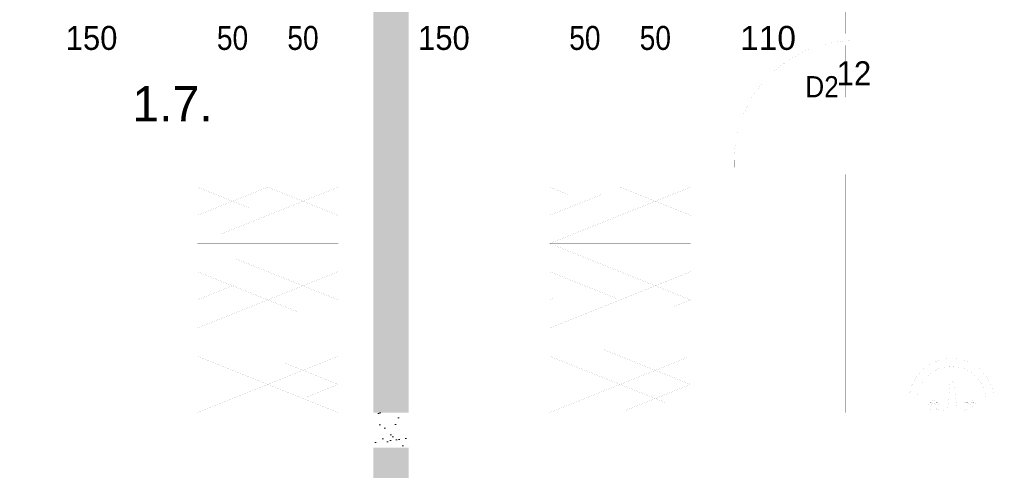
# Paper-space layout 'Layout1' of a CAD drawing. Header units: inches. Extents: x 7368 to 30263, y 5719 to 13940.
# Tile 9 of 44: x 9505 to 10203, y 12583 to 12903. Entities that reach past the tile are written whole.
import ezdxf
from ezdxf.enums import TextEntityAlignment as Align

# ---------------------------------------------------------------- set-up
doc = ezdxf.new("R2010")
doc.units = ezdxf.units.IN
doc.header["$LTSCALE"] = 2
doc.header["$MEASUREMENT"] = 0
for name, pattern in [('ACAD_ISO04W100', [30, 24, -3, 0, -3]), ('ACAD_ISO07W100', [3, 0, -3]), ('DASHEDX2', [1.5, 1, -0.5]), ('HIDDEN', [9.525, 6.35, -3.175]), ('OS', [60, 30, -15, 0, -15]), ('PRZERYW', [60, 30, -30])]:
    doc.linetypes.add(name, pattern=pattern)
for name, color, linetype, lineweight in [('A CIENKA', 7, 'CONTINUOUS', 13), ('A KRESKOWANIA', 7, 'CONTINUOUS', 5), ('A OSIE', 7, 'ACAD_ISO04W100', 13), ('A PRZERYWANIA', 7, 'HIDDEN', 15), ('A WYMIARY', 7, 'CONTINUOUS', 9), ('ECIANA_PROJEKT', 7, 'CONTINUOUS', 15), ('WYBURZENIA', 7, 'CONTINUOUS', 9)]:
    doc.layers.add(name, color=color, linetype=linetype, lineweight=lineweight)
doc.styles.get("Standard").update_dxf_attribs({"font": 'arial.ttf'})
pattern_1 = [(37.5, (117, 107), (-0.503947, 15.41459), [0, -12.16, 0, -13.6, 0, -13]), (7.5, (117, 107), (14.158214, 22.577169), [0, -6.56, 0, -10.96, 0, -4.2]), (-32.5, (110.042, 100.042), (24.913135, 0.045272), [0, -4, 0, -14.4, 0, -18.8]), (-42.5, (110.042, 100.042), (24.049013, 7.021405), [0, -2, 0, -9.44, 0, -10.8])]

psp = doc.layouts.get("Layout1")

# ---------------------------------------------------------------- hatches: boundary and pattern name
at = {"layer": 'A KRESKOWANIA', "linetype": 'Continuous'}
h = psp.add_hatch(dxfattribs=at)
h.set_pattern_fill('AR-SAND_S0_1', color=254, scale=8, style=0)
h.set_pattern_definition(pattern_1)
h.paths.add_polyline_path([(9780.55, 13262.96), (9755.55, 13262.96), (9755.55, 12676.96), (9755.55, 12623.96), (9780.55, 12623.96)], flags=0)
h = psp.add_hatch(dxfattribs=at)
h.set_pattern_fill('AR-SAND_S0_1', color=254, scale=8, style=0)
h.set_pattern_definition(pattern_1)
h.paths.add_polyline_path([(9780.55, 12623.96), (9755.55, 12623.96), (9755.55, 12598.96), (9780.55, 12598.96)], flags=0)
h = psp.add_hatch(dxfattribs=at)
h.set_pattern_fill('AR-SAND_S0_1', color=254, scale=8, style=0)
h.set_pattern_definition(pattern_1)
h.paths.add_polyline_path([(9780.55, 12598.96), (9755.55, 12598.96), (9755.55, 12102.96), (9541.55, 12102.96), (9541.55, 12077.96), (9991.55, 12077.96), (9991.55, 12102.96), (9780.55, 12102.96)], flags=0)

# ---------------------------------------------------------------- linework, layer by layer
at = {"layer": 'A CIENKA', "color": 7, "linetype": 'Continuous', "const_width": 0.018}
for points in [[(10091.48, 12892.96), (10101.48, 12892.96)], [(10091.48, 12887.96), (10091.48, 12892.96)], [(10101.48, 12892.96), (10101.48, 12887.96)], [(10101.48, 12887.96), (10091.48, 12887.96)], [(9564.13, 12867.47), (9666.62, 12867.47)], [(9564.13, 12813.56), (9564.13, 12867.47)], [(9666.62, 12867.47), (9666.62, 12813.56)], [(10055.22, 12842.96), (10093, 12842.96)], [(9666.62, 12813.56), (9564.13, 12813.56)], [(10011.48, 12797.96), (10011.48, 12802.96)], [(10011.48, 12802.96), (10096.48, 12802.96)], [(10096.48, 12802.96), (10096.48, 12797.96)], [(10096.48, 12797.96), (10011.48, 12797.96)], [(10101.48, 12797.96), (10091.48, 12797.96)], [(10091.48, 12797.96), (10091.48, 12792.96)], [(10091.48, 12792.96), (10101.48, 12792.96)], [(10101.48, 12792.96), (10101.48, 12797.96)], [(9630.55, 12743.96), (9630.55, 12783.96)], [(9630.55, 12783.96), (9680.55, 12783.96)], [(9680.55, 12743.96), (9680.55, 12783.96)], [(9680.55, 12783.96), (9730.55, 12783.96)], [(9680.55, 12783.96), (9680.55, 12743.96)], [(9730.55, 12783.96), (9730.55, 12743.96)], [(9880.55, 12743.96), (9880.55, 12783.96)], [(9880.55, 12783.96), (9930.55, 12783.96)], [(9930.55, 12743.96), (9930.55, 12783.96)], [(9930.55, 12783.96), (9980.55, 12783.96)], [(9930.55, 12783.96), (9930.55, 12743.96)], [(9980.55, 12783.96), (9980.55, 12743.96)], [(9680.55, 12743.96), (9630.55, 12743.96)], [(9630.55, 12703.96), (9630.55, 12743.96)], [(9630.55, 12743.96), (9680.55, 12743.96)], [(9730.55, 12743.96), (9680.55, 12743.96)], [(9680.55, 12703.96), (9680.55, 12743.96)], [(9680.55, 12743.96), (9730.55, 12743.96)], [(9680.55, 12743.96), (9680.55, 12703.96)], [(9730.55, 12743.96), (9730.55, 12703.96)], [(9930.55, 12743.96), (9880.55, 12743.96)], [(9880.55, 12703.96), (9880.55, 12743.96)], [(9880.55, 12743.96), (9930.55, 12743.96)], [(9980.55, 12743.96), (9930.55, 12743.96)], [(9930.55, 12703.96), (9930.55, 12743.96)], [(9930.55, 12743.96), (9980.55, 12743.96)], [(9930.55, 12743.96), (9930.55, 12703.96)], [(9980.55, 12743.96), (9980.55, 12703.96)], [(9630.55, 12663.96), (9630.55, 12703.96)], [(9630.55, 12703.96), (9680.55, 12703.96)], [(9680.55, 12703.96), (9630.55, 12703.96)], [(9680.55, 12663.96), (9680.55, 12703.96)], [(9680.55, 12703.96), (9730.55, 12703.96)], [(9680.55, 12703.96), (9680.55, 12663.96)], [(9730.55, 12703.96), (9680.55, 12703.96)], [(9730.55, 12703.96), (9730.55, 12663.96)], [(9880.55, 12663.96), (9880.55, 12703.96)], [(9880.55, 12703.96), (9930.55, 12703.96)], [(9930.55, 12703.96), (9880.55, 12703.96)], [(9930.55, 12663.96), (9930.55, 12703.96)], [(9930.55, 12703.96), (9980.55, 12703.96)], [(9930.55, 12703.96), (9930.55, 12663.96)], [(9980.55, 12703.96), (9930.55, 12703.96)], [(9980.55, 12703.96), (9980.55, 12663.96)], [(9630.55, 12623.96), (9630.55, 12663.96)], [(9630.55, 12663.96), (9680.55, 12663.96)], [(9680.55, 12663.96), (9630.55, 12663.96)], [(9680.55, 12623.96), (9680.55, 12663.96)], [(9680.55, 12663.96), (9730.55, 12663.96)], [(9730.55, 12663.96), (9680.55, 12663.96)], [(9680.55, 12663.96), (9680.55, 12623.96)], [(9730.55, 12663.96), (9730.55, 12623.96)], [(9880.55, 12623.96), (9880.55, 12663.96)], [(9880.55, 12663.96), (9930.55, 12663.96)], [(9930.55, 12663.96), (9880.55, 12663.96)], [(9930.55, 12623.96), (9930.55, 12663.96)], [(9930.55, 12663.96), (9980.55, 12663.96)], [(9980.55, 12663.96), (9930.55, 12663.96)], [(9930.55, 12663.96), (9930.55, 12623.96)], [(9980.55, 12663.96), (9980.55, 12623.96)], [(9680.55, 12623.96), (9630.55, 12623.96)], [(9730.55, 12623.96), (9680.55, 12623.96)], [(9930.55, 12623.96), (9880.55, 12623.96)], [(9980.55, 12623.96), (9930.55, 12623.96)]]:
    psp.add_lwpolyline(points, dxfattribs=at)
psp.add_lwpolyline([(10096.48, 12887.96, 0.414214), (10011.48, 12802.96, 0.414214)], format="xyb", dxfattribs=at)
at = {"layer": 'A CIENKA', "color": 7, "linetype": 'DASHEDX2', "const_width": 0.018}
for points in [[(9680.55, 12763.96), (9630.55, 12763.96)], [(9730.55, 12763.96), (9680.55, 12763.96)], [(9930.55, 12763.96), (9880.55, 12763.96)], [(9980.55, 12763.96), (9930.55, 12763.96)], [(9680.55, 12723.96), (9630.55, 12723.96)], [(9730.55, 12723.96), (9680.55, 12723.96)], [(9930.55, 12723.96), (9880.55, 12723.96)], [(9980.55, 12723.96), (9930.55, 12723.96)], [(9680.55, 12683.96), (9630.55, 12683.96)], [(9730.55, 12683.96), (9680.55, 12683.96)], [(9930.55, 12683.96), (9880.55, 12683.96)], [(9980.55, 12683.96), (9930.55, 12683.96)], [(9680.55, 12643.96), (9630.55, 12643.96)], [(9730.55, 12643.96), (9680.55, 12643.96)], [(9930.55, 12643.96), (9880.55, 12643.96)], [(9980.55, 12643.96), (9930.55, 12643.96)]]:
    psp.add_lwpolyline(points, dxfattribs=at)
at = {"layer": 'A KRESKOWANIA', "color": 254, "linetype": 'Continuous', "const_width": 0.018}
for points in [[(9555.55, 12783.96), (9535.55, 12783.96)], [(9535.55, 12783.96), (9535.55, 12623.96)], [(9555.55, 12623.96), (9555.55, 12783.96)], [(9575.55, 12783.96), (9555.55, 12783.96)], [(9555.55, 12783.96), (9555.55, 12623.96)], [(9575.55, 12623.96), (9575.55, 12783.96)], [(9680.55, 12783.96), (9630.55, 12763.96)], [(9630.55, 12783.96), (9680.55, 12763.96)], [(9680.55, 12783.96), (9730.55, 12763.96)], [(9730.55, 12783.96), (9680.55, 12763.96)], [(9805.55, 12783.96), (9785.55, 12783.96)], [(9785.55, 12783.96), (9785.55, 12623.96)], [(9825.55, 12783.96), (9805.55, 12783.96)], [(9805.55, 12783.96), (9805.55, 12623.96)], [(9805.55, 12623.96), (9805.55, 12783.96)], [(9825.55, 12623.96), (9825.55, 12783.96)], [(9930.55, 12783.96), (9880.55, 12763.96)], [(9880.55, 12783.96), (9930.55, 12763.96)], [(9980.55, 12783.96), (9930.55, 12763.96)], [(9930.55, 12783.96), (9980.55, 12763.96)], [(10090.48, 12783.96), (10070.48, 12783.96)], [(10070.48, 12783.96), (10070.48, 12623.96)], [(10090.48, 12623.96), (10090.48, 12783.96)], [(9680.55, 12763.96), (9630.55, 12743.96)], [(9630.55, 12763.96), (9680.55, 12743.96)], [(9730.55, 12763.96), (9680.55, 12743.96)], [(9680.55, 12763.96), (9730.55, 12743.96)], [(9930.55, 12763.96), (9880.55, 12743.96)], [(9880.55, 12763.96), (9930.55, 12743.96)], [(9980.55, 12763.96), (9930.55, 12743.96)], [(9930.55, 12763.96), (9980.55, 12743.96)], [(9630.55, 12743.96), (9680.55, 12723.96)], [(9680.55, 12743.96), (9630.55, 12723.96)], [(9680.55, 12743.96), (9730.55, 12723.96)], [(9730.55, 12743.96), (9680.55, 12723.96)], [(9880.55, 12743.96), (9930.55, 12723.96)], [(9930.55, 12743.96), (9880.55, 12723.96)], [(9930.55, 12743.96), (9980.55, 12723.96)], [(9980.55, 12743.96), (9930.55, 12723.96)], [(9680.55, 12723.96), (9630.55, 12703.96)], [(9630.55, 12723.96), (9680.55, 12703.96)], [(9730.55, 12723.96), (9680.55, 12703.96)], [(9680.55, 12723.96), (9730.55, 12703.96)], [(9930.55, 12723.96), (9880.55, 12703.96)], [(9880.55, 12723.96), (9930.55, 12703.96)], [(9980.55, 12723.96), (9930.55, 12703.96)], [(9930.55, 12723.96), (9980.55, 12703.96)], [(9630.55, 12703.96), (9680.55, 12683.96)], [(9680.55, 12703.96), (9630.55, 12683.96)], [(9680.55, 12703.96), (9730.55, 12683.96)], [(9730.55, 12703.96), (9680.55, 12683.96)], [(9880.55, 12703.96), (9930.55, 12683.96)], [(9930.55, 12703.96), (9880.55, 12683.96)], [(9930.55, 12703.96), (9980.55, 12683.96)], [(9980.55, 12703.96), (9930.55, 12683.96)], [(9630.55, 12683.96), (9680.55, 12663.96)], [(9680.55, 12683.96), (9630.55, 12663.96)], [(9680.55, 12683.96), (9730.55, 12663.96)], [(9730.55, 12683.96), (9680.55, 12663.96)], [(9880.55, 12683.96), (9930.55, 12663.96)], [(9930.55, 12683.96), (9880.55, 12663.96)], [(9930.55, 12683.96), (9980.55, 12663.96)], [(9980.55, 12683.96), (9930.55, 12663.96)], [(9680.55, 12663.96), (9630.55, 12643.96)], [(9630.55, 12663.96), (9680.55, 12643.96)], [(9730.55, 12663.96), (9680.55, 12643.96)], [(9680.55, 12663.96), (9730.55, 12643.96)], [(9930.55, 12663.96), (9880.55, 12643.96)], [(9880.55, 12663.96), (9930.55, 12643.96)], [(9980.55, 12663.96), (9930.55, 12643.96)], [(9930.55, 12663.96), (9980.55, 12643.96)], [(9630.55, 12643.96), (9680.55, 12623.96)], [(9680.55, 12643.96), (9630.55, 12623.96)], [(9680.55, 12643.96), (9730.55, 12623.96)], [(9730.55, 12643.96), (9680.55, 12623.96)], [(9880.55, 12643.96), (9930.55, 12623.96)], [(9930.55, 12643.96), (9880.55, 12623.96)], [(9930.55, 12643.96), (9980.55, 12623.96)], [(9980.55, 12643.96), (9930.55, 12623.96)], [(9535.55, 12623.96), (9555.55, 12623.96)], [(9555.55, 12623.96), (9575.55, 12623.96)], [(9785.55, 12623.96), (9805.55, 12623.96)], [(9805.55, 12623.96), (9825.55, 12623.96)], [(10070.48, 12623.96), (10090.48, 12623.96)]]:
    psp.add_lwpolyline(points, dxfattribs=at)
at = {"layer": 'A KRESKOWANIA', "color": 251, "linetype": 'Continuous', "const_width": 0.018}
for points in [[(10151.33, 12658.68), (10153.57, 12659.77)], [(10153.57, 12659.77), (10155.89, 12660.68)], [(10155.89, 12660.68), (10158.28, 12661.39)], [(10158.28, 12661.39), (10160.72, 12661.9)], [(10160.72, 12661.9), (10163.19, 12662.21)], [(10163.19, 12662.21), (10165.68, 12662.31)], [(10165.68, 12662.31), (10168.17, 12662.21)], [(10168.17, 12662.21), (10170.65, 12661.9)], [(10170.65, 12661.9), (10173.09, 12661.39)], [(10173.09, 12661.39), (10175.48, 12660.68)], [(10175.48, 12660.68), (10177.8, 12659.77)], [(10177.8, 12659.77), (10180.04, 12658.68)], [(10141.89, 12650.68), (10143.5, 12652.58)], [(10143.5, 12652.58), (10145.26, 12654.34)], [(10145.26, 12654.34), (10147.16, 12655.95)], [(10147.16, 12655.95), (10149.19, 12657.4)], [(10149.19, 12657.4), (10151.33, 12658.68)], [(10150.88, 12651.76), (10152.75, 12653.04)], [(10152.75, 12653.04), (10154.73, 12654.15)], [(10154.73, 12654.15), (10156.81, 12655.06)], [(10156.81, 12655.06), (10158.96, 12655.78)], [(10158.96, 12655.78), (10161.17, 12656.3)], [(10161.17, 12656.3), (10163.42, 12656.62)], [(10163.42, 12656.62), (10165.68, 12656.72)], [(10165.68, 12656.72), (10167.95, 12656.62)], [(10167.95, 12656.62), (10170.2, 12656.3)], [(10170.2, 12656.3), (10172.41, 12655.78)], [(10172.41, 12655.78), (10174.56, 12655.06)], [(10174.56, 12655.06), (10176.64, 12654.15)], [(10176.64, 12654.15), (10178.62, 12653.04)], [(10178.62, 12653.04), (10180.49, 12651.76)], [(10180.04, 12658.68), (10182.18, 12657.4)], [(10182.18, 12657.4), (10184.21, 12655.95)], [(10184.21, 12655.95), (10186.11, 12654.34)], [(10186.11, 12654.34), (10187.87, 12652.58)], [(10187.87, 12652.58), (10189.48, 12650.68)], [(10138.07, 12644.27), (10139.17, 12646.51)], [(10139.17, 12646.51), (10140.44, 12648.65)], [(10140.44, 12648.65), (10141.89, 12650.68)], [(10143.69, 12643.11), (10144.8, 12645.09)], [(10144.8, 12645.09), (10146.08, 12646.96)], [(10146.08, 12646.96), (10147.53, 12648.71)], [(10147.53, 12648.71), (10149.14, 12650.31)], [(10149.14, 12650.31), (10150.88, 12651.76)], [(10180.49, 12651.76), (10182.24, 12650.31)], [(10182.24, 12650.31), (10183.84, 12648.71)], [(10183.84, 12648.71), (10185.29, 12646.96)], [(10185.29, 12646.96), (10186.57, 12645.09)], [(10186.57, 12645.09), (10187.68, 12643.11)], [(10189.48, 12650.68), (10190.93, 12648.65)], [(10190.93, 12648.65), (10192.21, 12646.51)], [(10192.21, 12646.51), (10193.3, 12644.27)], [(10135.94, 12637.12), (10136.45, 12639.56)], [(10136.45, 12639.56), (10137.16, 12641.95)], [(10137.16, 12641.95), (10138.07, 12644.27)], [(10141.53, 12636.67), (10142.05, 12638.88)], [(10142.05, 12638.88), (10142.78, 12641.03)], [(10142.78, 12641.03), (10143.69, 12643.11)], [(10187.68, 12643.11), (10188.59, 12641.03)], [(10188.59, 12641.03), (10189.31, 12638.88)], [(10189.31, 12638.88), (10189.83, 12636.67)], [(10193.3, 12644.27), (10194.21, 12641.95)], [(10194.21, 12641.95), (10194.92, 12639.56)], [(10194.92, 12639.56), (10195.43, 12637.12)], [(10135.53, 12632.16), (10135.63, 12634.65)], [(10135.53, 12632.16), (10135.53, 12623.96)], [(10135.63, 12634.65), (10135.94, 12637.12)], [(10141.12, 12632.16), (10141.22, 12634.42)], [(10141.12, 12632.16), (10190.25, 12632.16)], [(10141.22, 12634.42), (10141.53, 12636.67)], [(10189.83, 12636.67), (10190.15, 12634.42)], [(10190.15, 12634.42), (10190.25, 12632.16)], [(10195.43, 12637.12), (10195.74, 12634.65)], [(10195.74, 12634.65), (10195.84, 12632.16)], [(10195.84, 12632.16), (10195.84, 12623.96)], [(10195.84, 12623.96), (10135.53, 12623.96)]]:
    psp.add_lwpolyline(points, dxfattribs=at)
at = {"layer": 'A KRESKOWANIA', "color": 250, "linetype": 'Continuous', "const_width": 0.018}
for points in [[(10164.65, 12644.93), (10164.89, 12645.38)], [(10164.89, 12645.38), (10165.25, 12645.74)], [(10165.25, 12645.74), (10165.7, 12645.97)], [(10165.7, 12645.97), (10166.2, 12646.05)], [(10166.2, 12646.05), (10166.71, 12645.97)], [(10166.71, 12645.97), (10167.16, 12645.74)], [(10167.16, 12645.74), (10167.52, 12645.38)], [(10167.52, 12645.38), (10167.75, 12644.93)], [(10164.57, 12644.42), (10162.94, 12626.08)], [(10164.57, 12644.42), (10164.65, 12644.93)], [(10167.75, 12644.93), (10167.83, 12644.42)], [(10169.47, 12626.08), (10167.83, 12644.42)], [(10148.95, 12630.7), (10149.07, 12631.11)], [(10149.07, 12631.11), (10149.36, 12631.41)], [(10149.36, 12631.41), (10149.77, 12631.51)], [(10149.77, 12631.51), (10150.18, 12631.41)], [(10150.18, 12631.41), (10150.48, 12631.11)], [(10151.42, 12631.11), (10150.48, 12631.11)], [(10150.48, 12631.11), (10150.58, 12630.7)], [(10151.4, 12630.7), (10151.5, 12631.54)], [(10151.5, 12631.54), (10151.81, 12632.33)], [(10151.81, 12632.33), (10152.38, 12632.63)], [(10151.81, 12632.33), (10154.25, 12632.33)], [(10152.21, 12630.7), (10152.32, 12631.11)], [(10152.32, 12631.11), (10152.62, 12631.41)], [(10152.38, 12632.63), (10153.03, 12632.73)], [(10152.62, 12631.41), (10153.03, 12631.51)], [(10153.03, 12632.73), (10153.67, 12632.63)], [(10153.03, 12631.51), (10153.44, 12631.41)], [(10153.44, 12631.41), (10153.74, 12631.11)], [(10153.67, 12632.63), (10154.25, 12632.33)], [(10153.74, 12631.11), (10153.84, 12630.7)], [(10154.25, 12632.33), (10154.56, 12631.54)], [(10154.56, 12631.54), (10154.66, 12630.7)], [(10155.59, 12631.11), (10154.64, 12631.11)], [(10155.47, 12630.7), (10155.59, 12631.11)], [(10155.59, 12631.11), (10155.88, 12631.41)], [(10155.88, 12631.41), (10156.29, 12631.51)], [(10156.29, 12631.51), (10156.7, 12631.41)], [(10156.7, 12631.41), (10157, 12631.11)], [(10157, 12631.11), (10157.1, 12630.7)], [(10175.04, 12630.7), (10175.14, 12631.11)], [(10175.14, 12631.11), (10175.44, 12631.41)], [(10175.44, 12631.41), (10175.85, 12631.51)], [(10175.85, 12631.51), (10176.26, 12631.41)], [(10176.26, 12631.41), (10176.56, 12631.11)], [(10176.56, 12631.11), (10176.67, 12630.7)], [(10177.5, 12631.11), (10176.56, 12631.11)], [(10177.48, 12630.7), (10177.58, 12631.54)], [(10177.58, 12631.54), (10177.89, 12632.33)], [(10177.89, 12632.33), (10178.47, 12632.63)], [(10177.89, 12632.33), (10180.33, 12632.33)], [(10178.3, 12630.7), (10178.4, 12631.11)], [(10178.4, 12631.11), (10178.7, 12631.41)], [(10178.47, 12632.63), (10179.11, 12632.73)], [(10178.7, 12631.41), (10179.11, 12631.51)], [(10179.11, 12632.73), (10179.75, 12632.63)], [(10179.11, 12631.51), (10179.52, 12631.41)], [(10179.52, 12631.41), (10179.82, 12631.11)], [(10179.75, 12632.63), (10180.33, 12632.33)], [(10179.82, 12631.11), (10179.93, 12630.7)], [(10180.33, 12632.33), (10180.64, 12631.54)], [(10180.64, 12631.54), (10180.74, 12630.7)], [(10181.67, 12631.11), (10180.72, 12631.11)], [(10181.56, 12630.7), (10181.67, 12631.11)], [(10181.67, 12631.11), (10181.96, 12631.41)], [(10181.96, 12631.41), (10182.37, 12631.51)], [(10182.37, 12631.51), (10182.78, 12631.41)], [(10182.78, 12631.41), (10183.07, 12631.11)], [(10183.07, 12631.11), (10183.19, 12630.7)], [(10148.14, 12624.99), (10148.91, 12625.49)], [(10157.92, 12624.99), (10148.14, 12624.99)], [(10148.91, 12625.49), (10149.77, 12625.81)], [(10149.07, 12630.29), (10148.95, 12630.7)], [(10149.36, 12629.99), (10149.07, 12630.29)], [(10149.77, 12629.88), (10149.36, 12629.99)], [(10150.18, 12629.99), (10149.77, 12629.88)], [(10150.46, 12626.11), (10149.77, 12625.81)], [(10149.77, 12625.81), (10156.29, 12625.81)], [(10150.48, 12630.29), (10150.18, 12629.99)], [(10151.05, 12626.58), (10150.46, 12626.11)], [(10150.58, 12630.7), (10150.48, 12630.29)], [(10151.42, 12630.29), (10150.48, 12630.29)], [(10151.49, 12627.2), (10151.05, 12626.58)], [(10151.5, 12629.86), (10151.4, 12630.7)], [(10154.66, 12627.03), (10151.4, 12627.03)], [(10151.75, 12627.91), (10151.49, 12627.2)], [(10151.81, 12629.07), (10151.5, 12629.86)], [(10151.81, 12628.66), (10151.75, 12627.91)], [(10151.81, 12629.07), (10154.25, 12629.07)], [(10151.81, 12628.66), (10151.81, 12629.07)], [(10154.25, 12628.66), (10151.81, 12628.66)], [(10152.32, 12630.29), (10152.21, 12630.7)], [(10152.62, 12629.99), (10152.32, 12630.29)], [(10153.03, 12629.88), (10152.62, 12629.99)], [(10153.44, 12629.99), (10153.03, 12629.88)], [(10153.74, 12630.29), (10153.44, 12629.99)], [(10153.84, 12630.7), (10153.74, 12630.29)], [(10154.56, 12629.86), (10154.25, 12629.07)], [(10154.25, 12629.07), (10154.25, 12628.66)], [(10154.29, 12627.97), (10154.25, 12628.66)], [(10154.51, 12627.31), (10154.29, 12627.97)], [(10154.88, 12626.73), (10154.51, 12627.31)], [(10154.66, 12630.7), (10154.56, 12629.86)], [(10154.64, 12630.29), (10155.59, 12630.29)], [(10155.4, 12626.27), (10154.88, 12626.73)], [(10156.02, 12625.95), (10155.4, 12626.27)], [(10155.59, 12630.29), (10155.47, 12630.7)], [(10155.88, 12629.99), (10155.59, 12630.29)], [(10156.29, 12629.88), (10155.88, 12629.99)], [(10156.7, 12625.81), (10156.02, 12625.95)], [(10156.7, 12629.99), (10156.29, 12629.88)], [(10156.29, 12625.81), (10156.92, 12625.74)], [(10157, 12630.29), (10156.7, 12629.99)], [(10156.92, 12625.74), (10157.49, 12625.46)], [(10157.1, 12630.7), (10157, 12630.29)], [(10157.49, 12625.46), (10157.92, 12624.99)], [(10159.68, 12624.86), (10159.7, 12625.26)], [(10159.68, 12624.86), (10172.32, 12624.86)], [(10159.7, 12625.26), (10159.86, 12625.62)], [(10159.86, 12625.62), (10160.15, 12625.91)], [(10160.15, 12625.91), (10160.51, 12626.06)], [(10160.51, 12626.06), (10160.91, 12626.08)], [(10162.94, 12626.08), (10160.91, 12626.08)], [(10169.47, 12626.08), (10162.94, 12626.08)], [(10169.47, 12626.08), (10171.09, 12626.08)], [(10171.09, 12626.08), (10171.51, 12626.09)], [(10171.51, 12626.09), (10171.89, 12625.94)], [(10171.89, 12625.94), (10172.18, 12625.65)], [(10172.18, 12625.65), (10172.33, 12625.27)], [(10172.33, 12625.27), (10172.32, 12624.86)], [(10174.22, 12624.99), (10174.99, 12625.49)], [(10184, 12624.99), (10174.22, 12624.99)], [(10174.99, 12625.49), (10175.85, 12625.81)], [(10175.14, 12630.29), (10175.04, 12630.7)], [(10175.44, 12629.99), (10175.14, 12630.29)], [(10175.85, 12629.88), (10175.44, 12629.99)], [(10176.26, 12629.99), (10175.85, 12629.88)], [(10176.54, 12626.11), (10175.85, 12625.81)], [(10175.85, 12625.81), (10182.37, 12625.81)], [(10176.56, 12630.29), (10176.26, 12629.99)], [(10177.13, 12626.58), (10176.54, 12626.11)], [(10176.67, 12630.7), (10176.56, 12630.29)], [(10177.5, 12630.29), (10176.56, 12630.29)], [(10177.57, 12627.2), (10177.13, 12626.58)], [(10177.58, 12629.86), (10177.48, 12630.7)], [(10180.74, 12627.03), (10177.48, 12627.03)], [(10177.89, 12629.07), (10177.58, 12629.86)], [(10177.83, 12627.91), (10177.57, 12627.2)], [(10177.89, 12628.66), (10177.83, 12627.91)], [(10177.89, 12629.07), (10180.33, 12629.07)], [(10177.89, 12628.66), (10177.89, 12629.07)], [(10180.33, 12628.66), (10177.89, 12628.66)], [(10178.4, 12630.29), (10178.3, 12630.7)], [(10178.7, 12629.99), (10178.4, 12630.29)], [(10179.11, 12629.88), (10178.7, 12629.99)], [(10179.52, 12629.99), (10179.11, 12629.88)], [(10179.82, 12630.29), (10179.52, 12629.99)], [(10179.93, 12630.7), (10179.82, 12630.29)], [(10180.64, 12629.86), (10180.33, 12629.07)], [(10180.33, 12629.07), (10180.33, 12628.66)], [(10180.37, 12627.97), (10180.33, 12628.66)], [(10180.58, 12627.31), (10180.37, 12627.97)], [(10180.96, 12626.73), (10180.58, 12627.31)], [(10180.74, 12630.7), (10180.64, 12629.86)], [(10180.72, 12630.29), (10181.67, 12630.29)], [(10181.48, 12626.27), (10180.96, 12626.73)], [(10182.1, 12625.95), (10181.48, 12626.27)], [(10181.67, 12630.29), (10181.56, 12630.7)], [(10181.96, 12629.99), (10181.67, 12630.29)], [(10182.37, 12629.88), (10181.96, 12629.99)], [(10182.78, 12625.81), (10182.1, 12625.95)], [(10182.78, 12629.99), (10182.37, 12629.88)], [(10182.37, 12625.81), (10183, 12625.74)], [(10183.07, 12630.29), (10182.78, 12629.99)], [(10183, 12625.74), (10183.57, 12625.46)], [(10183.19, 12630.7), (10183.07, 12630.29)], [(10183.57, 12625.46), (10184, 12624.99)]]:
    psp.add_lwpolyline(points, dxfattribs=at)
at = {"layer": 'A OSIE', "color": 1, "linetype": 'OS', "const_width": 0.018}
for points in [[(9765.55, 10192.96), (9765.55, 13392.96)], [(7865.55, 12692.96), (13525.55, 12692.96)]]:
    psp.add_lwpolyline(points, dxfattribs=at)
at = {"layer": 'A PRZERYWANIA', "color": 3, "linetype": 'PRZERYW', "const_width": 0.018}
for points in [[(9750.55, 10322.96), (9750.55, 13262.96)], [(9780.55, 12676.96), (9780.55, 13262.96)], [(9780.55, 10322.96), (9780.55, 12651.96)]]:
    psp.add_lwpolyline(points, dxfattribs=at)
at = {"layer": 'A WYMIARY', "color": 80, "linetype": 'Continuous', "const_width": 0.018}
for points in [[(9630.55, 12878.7), (9630.55, 12884.7)], [(9630.55, 12878.7), (9636.55, 12884.7)], [(9630.55, 12878.7), (9630.55, 12884.7)], [(9630.55, 12878.7), (9636.55, 12884.7)], [(9680.55, 12878.7), (9680.55, 12884.7)], [(9680.55, 12878.7), (9686.55, 12884.7)], [(9680.55, 12878.7), (9680.55, 12884.7)], [(9680.55, 12878.7), (9686.55, 12884.7)], [(9730.55, 12878.7), (9730.55, 12884.7)], [(9730.55, 12878.7), (9736.55, 12884.7)], [(9730.55, 12878.7), (9730.55, 12884.7)], [(9730.55, 12878.7), (9736.55, 12884.7)], [(9880.55, 12878.7), (9880.55, 12884.7)], [(9880.55, 12878.7), (9886.55, 12884.7)], [(9880.55, 12878.7), (9880.55, 12884.7)], [(9880.55, 12878.7), (9886.55, 12884.7)], [(9930.55, 12878.7), (9930.55, 12884.7)], [(9930.55, 12878.7), (9936.55, 12884.7)], [(9930.55, 12878.7), (9930.55, 12884.7)], [(9930.55, 12878.7), (9936.55, 12884.7)], [(9980.55, 12878.7), (9980.55, 12884.7)], [(9980.55, 12878.7), (9986.55, 12884.7)], [(9980.55, 12878.7), (9980.55, 12884.7)], [(9980.55, 12878.7), (9986.55, 12884.7)], [(10090.48, 12878.7), (10090.48, 12884.7)], [(10090.48, 12878.7), (10096.48, 12884.7)], [(9486.55, 12878.7), (9624.55, 12878.7)], [(9630.55, 12878.7), (9624.55, 12878.7)], [(9630.55, 12878.7), (9624.55, 12872.7)], [(9630.55, 12878.7), (9624.55, 12878.7)], [(9630.55, 12878.7), (9624.55, 12872.7)], [(9630.55, 12878.7), (9636.55, 12878.7)], [(9630.55, 12878.7), (9630.55, 12872.7)], [(9630.55, 12878.7), (9636.55, 12878.7)], [(9630.55, 12878.7), (9630.55, 12872.7)], [(9636.55, 12878.7), (9674.55, 12878.7)], [(9680.55, 12878.7), (9674.55, 12878.7)], [(9680.55, 12878.7), (9674.55, 12872.7)], [(9680.55, 12878.7), (9674.55, 12878.7)], [(9680.55, 12878.7), (9674.55, 12872.7)], [(9680.55, 12878.7), (9686.55, 12878.7)], [(9680.55, 12878.7), (9680.55, 12872.7)], [(9680.55, 12878.7), (9686.55, 12878.7)], [(9680.55, 12878.7), (9680.55, 12872.7)], [(9686.55, 12878.7), (9724.55, 12878.7)], [(9730.55, 12878.7), (9724.55, 12878.7)], [(9730.55, 12878.7), (9724.55, 12872.7)], [(9730.55, 12878.7), (9724.55, 12878.7)], [(9730.55, 12878.7), (9724.55, 12872.7)], [(9730.55, 12878.7), (9736.55, 12878.7)], [(9730.55, 12878.7), (9730.55, 12872.7)], [(9730.55, 12878.7), (9736.55, 12878.7)], [(9730.55, 12878.7), (9730.55, 12872.7)], [(9736.55, 12878.7), (9874.55, 12878.7)], [(9880.55, 12878.7), (9874.55, 12878.7)], [(9880.55, 12878.7), (9874.55, 12872.7)], [(9880.55, 12878.7), (9874.55, 12878.7)], [(9880.55, 12878.7), (9874.55, 12872.7)], [(9880.55, 12878.7), (9886.55, 12878.7)], [(9880.55, 12878.7), (9880.55, 12872.7)], [(9880.55, 12878.7), (9886.55, 12878.7)], [(9880.55, 12878.7), (9880.55, 12872.7)], [(9886.55, 12878.7), (9924.55, 12878.7)], [(9930.55, 12878.7), (9924.55, 12878.7)], [(9930.55, 12878.7), (9924.55, 12872.7)], [(9930.55, 12878.7), (9924.55, 12878.7)], [(9930.55, 12878.7), (9924.55, 12872.7)], [(9930.55, 12878.7), (9936.55, 12878.7)], [(9930.55, 12878.7), (9930.55, 12872.7)], [(9930.55, 12878.7), (9936.55, 12878.7)], [(9930.55, 12878.7), (9930.55, 12872.7)], [(9936.55, 12878.7), (9974.55, 12878.7)], [(9980.55, 12878.7), (9974.55, 12878.7)], [(9980.55, 12878.7), (9974.55, 12872.7)], [(9980.55, 12878.7), (9974.55, 12878.7)], [(9980.55, 12878.7), (9974.55, 12872.7)], [(9980.55, 12878.7), (9986.55, 12878.7)], [(9980.55, 12878.7), (9980.55, 12872.7)], [(9980.55, 12878.7), (9986.55, 12878.7)], [(9980.55, 12878.7), (9980.55, 12872.7)], [(9986.55, 12878.7), (10084.48, 12878.7)], [(10090.48, 12878.7), (10084.48, 12878.7)], [(10090.48, 12878.7), (10084.48, 12872.7)], [(10090.48, 12878.7), (10096.48, 12878.7)], [(10090.48, 12878.7), (10090.48, 12872.7)], [(10090.48, 12853.77), (10090.48, 12859.77)], [(10090.48, 12853.77), (10096.48, 12859.77)], [(10102.48, 12853.77), (10102.48, 12859.77)], [(10102.48, 12853.77), (10108.48, 12859.77)], [(10102.48, 12853.77), (10102.48, 12859.77)], [(10102.48, 12853.77), (10108.48, 12859.77)], [(10084.48, 12853.77), (10078.48, 12853.77)], [(10090.48, 12853.77), (10084.48, 12853.77)], [(10090.48, 12853.77), (10084.48, 12847.77)], [(10102.48, 12853.77), (10090.48, 12853.77)], [(10090.48, 12853.77), (10096.48, 12853.77)], [(10090.48, 12853.77), (10090.48, 12847.77)], [(10102.48, 12853.77), (10096.48, 12853.77)], [(10102.48, 12853.77), (10096.48, 12847.77)], [(10102.48, 12853.77), (10096.48, 12853.77)], [(10102.48, 12853.77), (10096.48, 12847.77)], [(10102.48, 12853.77), (10108.48, 12853.77)], [(10102.48, 12853.77), (10102.48, 12847.77)], [(10102.48, 12853.77), (10108.48, 12853.77)], [(10102.48, 12853.77), (10102.48, 12847.77)], [(10472.8, 12853.77), (10108.48, 12853.77)], [(10108.48, 12853.77), (10114.48, 12853.77)]]:
    psp.add_lwpolyline(points, dxfattribs=at)
at = {"layer": 'ECIANA_PROJEKT', "color": 141, "linetype": 'Continuous', "const_width": 0.018}
for points in [[(10090.48, 13307.96), (10090.48, 12892.96)], [(10115.48, 12917.96), (10115.48, 12892.96)], [(10115.48, 12892.96), (10090.48, 12892.96)], [(9570.13, 12861.47), (9660.62, 12861.47)], [(9570.13, 12819.56), (9570.13, 12861.47)], [(9660.62, 12861.47), (9660.62, 12819.56)], [(9660.62, 12819.56), (9570.13, 12819.56)], [(10102.48, 12792.96), (10090.48, 12792.96)], [(10090.48, 12792.96), (10090.48, 12623.96)], [(10102.48, 12792.96), (10102.48, 12623.96)], [(10090.48, 12623.96), (9345.61, 12623.96)], [(10478.8, 12623.96), (10102.48, 12623.96)], [(9345.61, 12598.96), (11040.55, 12598.96)]]:
    psp.add_lwpolyline(points, dxfattribs=at)
at = {"layer": 'WYBURZENIA', "color": 6, "linetype": 'ACAD_ISO07W100', "const_width": 0.018}
for points in [[(9755.55, 13262.96), (9755.55, 12102.96)], [(9755.55, 13262.96), (9755.55, 12676.96)], [(9780.55, 13262.96), (9780.55, 12102.96)], [(9780.55, 13262.96), (9780.55, 12676.96)]]:
    psp.add_lwpolyline(points, dxfattribs=at)

# ---------------------------------------------------------------- texts
at = {"layer": 'A CIENKA', "color": 7, "width": 0.885714}
psp.add_text('D2', height=15, dxfattribs=at).set_placement((10061.97, 12847.75))
at = {"layer": 'A WYMIARY', "color": 80}
for s, width, p in [('150', 0.925715, (9555.55, 12889.86)), ('50', 0.841559, (9655.55, 12889.86)), ('50', 0.841559, (9705.55, 12889.86)), ('150', 0.925715, (9805.55, 12889.86)), ('50', 0.841559, (9905.55, 12889.86)), ('50', 0.841559, (9955.55, 12889.86)), ('12', 0.925715, (10096.48, 12864.79))]:
    psp.add_text(s, height=17, dxfattribs=dict(at, width=width)).set_placement(p, align=Align.MIDDLE_CENTER)
psp.add_text('110', height=17, dxfattribs=at).set_placement((10035.51, 12889.86), align=Align.MIDDLE_CENTER)
at = {"layer": 'ECIANA_PROJEKT', "color": 141, "width": 0.979592}
psp.add_text('1.7.', height=25, dxfattribs=at).set_placement((9584.46, 12830.63))

doc.saveas('drawing.dxf')
